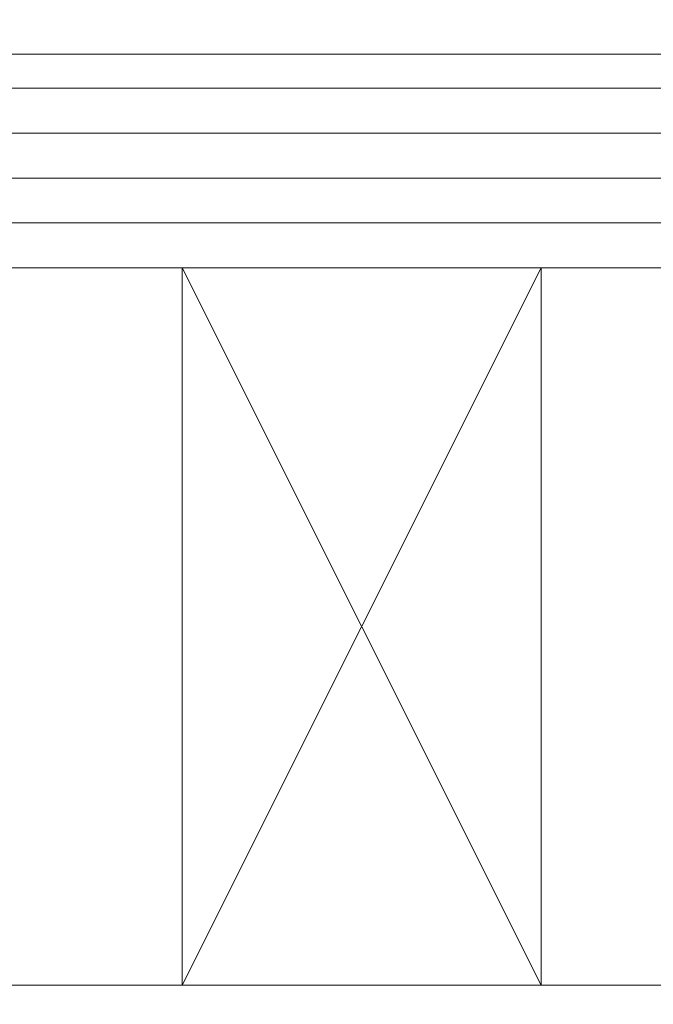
# Model space of a CAD drawing. Extents: x 1911006 to 2186114, y 709265 to 747216.
# Tile 150 of 256: x 1922585 to 1922599, y 735178 to 735200. Entities that reach past the tile are written whole.
import ezdxf

# ---------------------------------------------------------------- set-up
doc = ezdxf.new("R2010")
doc.units = 0
doc.header["$LTSCALE"] = 500
doc.header["$MEASUREMENT"] = 0
for name, color, linetype, lineweight in [('_MB_inne_0.15', 251, 'CONTINUOUS', 15), ('_MB_kreskowanie_szklo_0.09', 157, 'CONTINUOUS', 9), ('_MB_szklo_0.15', 142, 'CONTINUOUS', 15)]:
    doc.layers.add(name, color=color, linetype=linetype, lineweight=lineweight)

msp = doc.modelspace()

# ---------------------------------------------------------------- linework, layer by layer
at = {"layer": '_MB_inne_0.15', "color": 7}
msp.add_lwpolyline([(1922588.454, 735194.727), (1922588.454, 735178.727), (1922582.454, 735178.727), (1922582.454, 735194.727)], close=True, dxfattribs=at)
msp.add_lwpolyline([(1922596.454, 735178.727), (1922596.454, 735194.727), (1922588.454, 735194.727), (1922588.454, 735178.727), (1922596.454, 735178.727), (1922588.454, 735194.727), (1922588.454, 735178.727), (1922596.454, 735194.727)], dxfattribs=at)
at = {"layer": '_MB_kreskowanie_szklo_0.09', "color": 7}
for points in [[(1922582.454, 735197.727), (1923320.454, 735197.727)], [(1922582.454, 735196.727), (1923320.454, 735196.727)], [(1922582.454, 735195.727), (1923320.454, 735195.727)]]:
    msp.add_lwpolyline(points, dxfattribs=at)
at = {"layer": '_MB_szklo_0.15', "color": 7}
for points in [[(1923320.454, 735199.487), (1922582.454, 735199.487), (1922582.454, 735203.487), (1923320.454, 735203.487)], [(1923320.454, 735198.727), (1922582.454, 735198.727), (1922582.454, 735199.487), (1923320.454, 735199.487)], [(1923320.454, 735194.727), (1922582.454, 735194.727), (1922582.454, 735198.727), (1923320.454, 735198.727)], [(1923320.454, 735174.727), (1922582.454, 735174.727), (1922582.454, 735178.727), (1923320.454, 735178.727)]]:
    msp.add_lwpolyline(points, dxfattribs=at)

doc.saveas('drawing.dxf')
